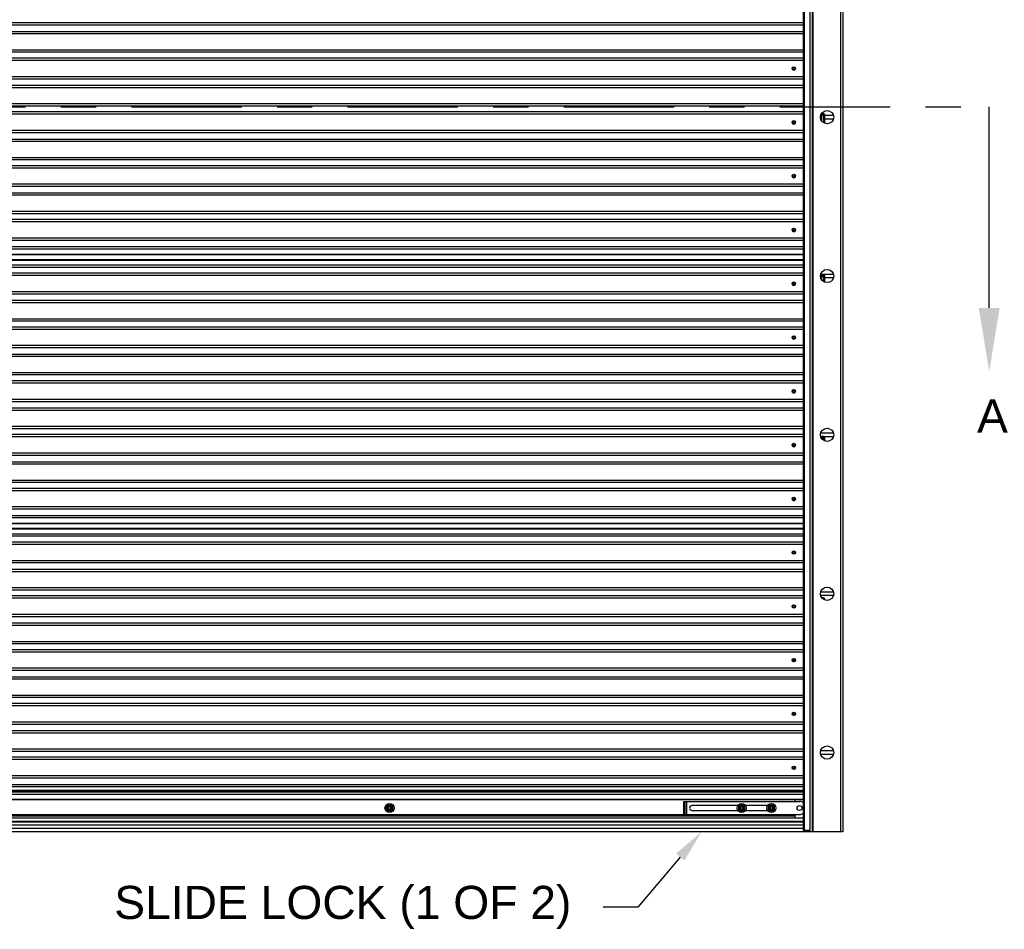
# Model space of a CAD drawing. Header units: inches. Extents: x 170 to 197.4, y 234.4 to 247.7.
# Tile 7 of 21: x 179.3 to 182.1, y 239.6 to 242.2. Entities that reach past the tile are written whole.
import ezdxf
from ezdxf import colors
from ezdxf.entities.mleader import LeaderData, LeaderLine
from ezdxf.math import Vec2, Vec3

# ---------------------------------------------------------------- set-up
doc = ezdxf.new("R2010")
doc.units = ezdxf.units.IN
doc.header["$LTSCALE"] = 0.25
doc.header["$MEASUREMENT"] = 0
doc.linetypes.add('CENTER', pattern=[2, 1.25, -0.25, 0.25, -0.25])
for name, color, linetype in [('780CD', 7, 'Continuous'), ('ANNOTATIONS', 1, 'Continuous'), ('SECTION CUTS', 6, 'CENTER')]:
    doc.layers.add(name, color=color, linetype=linetype)
doc.styles.add('ARIAL', font='arial.ttf', dxfattribs={"height": 0.09375})
doc.styles.get("Standard").update_dxf_attribs({"font": 'romans.shx'})

msp = doc.modelspace()

# ---------------------------------------------------------------- linework, layer by layer
at = {"layer": '780CD', "linetype": 'Continuous'}
for p, q in [((181.62906, 244.5416), (181.62906, 239.90388)), ((181.62343, 239.90388), (181.62343, 244.49294)), ((181.5174, 239.90782), (181.5174, 244.31107)), ((181.5204, 239.90782), (181.5204, 244.31107)), ((181.53522, 244.31107), (181.53522, 239.90782)), ((181.54346, 239.90388), (181.54346, 244.31107)), ((181.54515, 239.90388), (181.54515, 244.31107)), ((181.5174, 242.19595), (177.00934, 242.19595)), ((181.5174, 242.18943), (177.00934, 242.18943)), ((177.00934, 242.17182), (181.5174, 242.17182)), ((177.00934, 242.16572), (181.5174, 242.16572)), ((177.00934, 242.11977), (181.5174, 242.11977)), ((177.00934, 242.11367), (181.5174, 242.11367)), ((181.5174, 242.09606), (177.00934, 242.09606)), ((181.5174, 242.08954), (177.00934, 242.08954)), ((181.5174, 242.04355), (177.00934, 242.04355)), ((181.5174, 242.03703), (177.00934, 242.03703)), ((177.00934, 242.01942), (181.5174, 242.01942)), ((177.00934, 242.01332), (181.5174, 242.01332)), ((177.00934, 241.96737), (181.5174, 241.96737)), ((177.00934, 241.96127), (181.5174, 241.96127)), ((181.5174, 241.94366), (177.00934, 241.94366)), ((181.5174, 241.93714), (177.00934, 241.93714)), ((181.56695, 241.93538), (181.57118, 241.93538)), ((181.56736, 241.93633), (181.5742, 241.93633)), ((181.56796, 241.93765), (181.57561, 241.93765)), ((181.57375, 241.93825), (181.56832, 241.93825)), ((181.57375, 241.9389), (181.56871, 241.9389)), ((181.57375, 241.93825), (181.57375, 241.9389)), ((181.5742, 241.93633), (181.5742, 241.91325)), ((181.57561, 241.93765), (181.57599, 241.9383)), ((181.5775, 241.9344), (181.57825, 241.9344)), ((181.5775, 241.91152), (181.5775, 241.9344)), ((181.57825, 241.91124), (181.57825, 241.9344)), ((181.57825, 241.93432), (181.60244, 241.93432)), ((181.56903, 241.92696), (181.5659, 241.92686)), ((181.56903, 241.92696), (181.56859, 241.93222)), ((181.56928, 241.91901), (181.56864, 241.91899)), ((181.56928, 241.91901), (181.56999, 241.91901)), ((181.56928, 241.918), (181.56928, 241.91901)), ((181.56977, 241.92639), (181.56933, 241.93165)), ((181.56999, 241.91709), (181.56999, 241.91901)), ((181.60244, 241.92344), (181.57825, 241.92344)), ((181.5174, 241.89115), (177.00934, 241.89115)), ((181.5174, 241.88463), (177.00934, 241.88463)), ((177.00934, 241.86702), (181.5174, 241.86702)), ((177.00934, 241.86092), (181.5174, 241.86092)), ((177.00934, 241.81497), (181.5174, 241.81497)), ((177.00934, 241.80887), (181.5174, 241.80887)), ((181.5174, 241.79126), (177.00934, 241.79126)), ((181.5174, 241.78474), (177.00934, 241.78474)), ((181.5174, 241.73875), (177.00934, 241.73875)), ((181.5174, 241.73223), (177.00934, 241.73223)), ((177.00934, 241.71462), (181.5174, 241.71462)), ((177.00934, 241.70852), (181.5174, 241.70852)), ((177.00934, 241.66257), (181.5174, 241.66257)), ((177.00934, 241.65647), (181.5174, 241.65647)), ((181.5174, 241.63886), (177.00934, 241.63886)), ((181.5174, 241.63234), (177.00934, 241.63234)), ((181.5174, 241.58635), (177.00934, 241.58635)), ((181.5174, 241.57983), (177.00934, 241.57983)), ((177.00934, 241.56222), (181.5174, 241.56222)), ((177.00934, 241.55612), (181.5174, 241.55612)), ((177.00934, 241.54081), (181.5174, 241.54081)), ((177.00934, 241.53991), (181.5174, 241.53991)), ((177.00934, 241.52592), (181.5174, 241.52592)), ((177.00934, 241.52472), (181.5174, 241.52472)), ((177.00934, 241.52412), (181.5174, 241.52412)), ((177.00934, 241.51045), (181.5174, 241.51045)), ((177.00934, 241.50435), (181.5174, 241.50435)), ((181.5174, 241.48674), (177.00934, 241.48674)), ((181.5174, 241.48022), (177.00934, 241.48022)), ((181.56579, 241.47913), (181.5742, 241.47913)), ((181.56582, 241.47818), (181.57118, 241.47818)), ((181.56587, 241.48045), (181.57561, 241.48045)), ((181.56662, 241.48432), (181.60244, 241.48432)), ((181.57375, 241.4817), (181.56662, 241.4817)), ((181.56662, 241.48105), (181.56662, 241.4817)), ((181.57375, 241.48105), (181.56662, 241.48105)), ((181.56903, 241.46976), (181.56819, 241.46974)), ((181.56903, 241.46976), (181.56859, 241.47502)), ((181.56977, 241.46919), (181.56933, 241.47445)), ((181.57375, 241.48105), (181.57375, 241.4817)), ((181.5742, 241.47913), (181.5742, 241.46325)), ((181.57561, 241.48045), (181.57599, 241.4811)), ((181.5775, 241.4772), (181.57825, 241.4772)), ((181.5775, 241.46152), (181.5775, 241.4772)), ((181.57825, 241.46124), (181.57825, 241.4772)), ((181.60244, 241.47344), (181.57825, 241.47344)), ((181.5174, 241.43423), (177.00934, 241.43423)), ((181.5174, 241.42771), (177.00934, 241.42771)), ((177.00934, 241.4101), (181.5174, 241.4101)), ((177.00934, 241.404), (181.5174, 241.404)), ((177.00934, 241.35805), (181.5174, 241.35805)), ((177.00934, 241.35195), (181.5174, 241.35195)), ((181.5174, 241.33434), (177.00934, 241.33434)), ((181.5174, 241.32782), (177.00934, 241.32782)), ((181.5174, 241.28183), (177.00934, 241.28183)), ((181.5174, 241.27531), (177.00934, 241.27531)), ((177.00934, 241.2577), (181.5174, 241.2577)), ((177.00934, 241.2516), (181.5174, 241.2516)), ((177.00934, 241.20565), (181.5174, 241.20565)), ((177.00934, 241.19955), (181.5174, 241.19955)), ((181.5174, 241.18194), (177.00934, 241.18194)), ((181.5174, 241.17542), (177.00934, 241.17542)), ((181.5174, 241.12943), (177.00934, 241.12943)), ((181.5174, 241.12291), (177.00934, 241.12291)), ((177.00934, 241.1053), (181.5174, 241.1053)), ((177.00934, 241.0992), (181.5174, 241.0992)), ((177.00934, 241.05325), (181.5174, 241.05325)), ((177.00934, 241.04715), (181.5174, 241.04715)), ((181.5174, 241.02954), (177.00934, 241.02954)), ((181.5174, 241.02302), (177.00934, 241.02302)), ((181.56662, 241.03432), (181.60244, 241.03432)), ((181.57375, 241.0245), (181.56662, 241.0245)), ((181.56662, 241.02385), (181.56662, 241.0245)), ((181.57375, 241.02385), (181.56662, 241.02385)), ((181.56668, 241.02325), (181.57561, 241.02325)), ((181.56713, 241.02193), (181.5742, 241.02193)), ((181.56756, 241.02098), (181.57118, 241.02098)), ((181.57375, 241.02385), (181.57375, 241.0245)), ((181.5742, 241.02193), (181.5742, 241.01325)), ((181.57561, 241.02325), (181.57599, 241.0239)), ((181.60244, 241.02344), (181.57662, 241.02344)), ((181.5775, 241.02), (181.57825, 241.02)), ((181.5775, 241.01152), (181.5775, 241.02)), ((181.57825, 241.01124), (181.57825, 241.02)), ((181.5174, 240.97703), (177.00934, 240.97703)), ((181.5174, 240.97051), (177.00934, 240.97051)), ((177.00934, 240.9529), (181.5174, 240.9529)), ((177.00934, 240.9468), (181.5174, 240.9468)), ((177.00934, 240.90085), (181.5174, 240.90085)), ((177.00934, 240.89475), (181.5174, 240.89475)), ((181.5174, 240.87714), (177.00934, 240.87714)), ((181.5174, 240.87062), (177.00934, 240.87062)), ((181.5174, 240.82463), (177.00934, 240.82463)), ((181.5174, 240.81811), (177.00934, 240.81811)), ((177.00934, 240.8005), (181.5174, 240.8005)), ((177.00934, 240.7944), (181.5174, 240.7944)), ((177.00934, 240.77909), (181.5174, 240.77909)), ((177.00934, 240.77819), (181.5174, 240.77819)), ((177.00934, 240.76421), (181.5174, 240.76421)), ((177.00934, 240.76301), (181.5174, 240.76301)), ((177.00934, 240.76241), (181.5174, 240.76241)), ((177.00934, 240.74873), (181.5174, 240.74873)), ((177.00934, 240.74263), (181.5174, 240.74263)), ((181.5174, 240.72502), (177.00934, 240.72502)), ((181.5174, 240.7185), (177.00934, 240.7185)), ((181.5174, 240.67251), (177.00934, 240.67251)), ((181.5174, 240.66599), (177.00934, 240.66599)), ((177.00934, 240.64838), (181.5174, 240.64838)), ((177.00934, 240.64228), (181.5174, 240.64228)), ((177.00934, 240.59633), (181.5174, 240.59633)), ((177.00934, 240.59023), (181.5174, 240.59023)), ((181.5174, 240.57262), (177.00934, 240.57262)), ((181.5174, 240.5661), (177.00934, 240.5661)), ((181.56662, 240.58432), (181.60244, 240.58432)), ((181.60244, 240.57344), (181.56662, 240.57344)), ((181.57375, 240.5673), (181.56983, 240.5673)), ((181.57375, 240.56665), (181.57034, 240.56665)), ((181.57089, 240.56605), (181.57561, 240.56605)), ((181.57375, 240.56665), (181.57375, 240.5673)), ((181.57561, 240.56605), (181.57599, 240.5667)), ((181.57224, 240.56473), (181.5742, 240.56473)), ((181.5742, 240.56473), (181.5742, 240.56325)), ((181.5775, 240.5628), (181.57825, 240.5628)), ((181.5775, 240.56152), (181.5775, 240.5628)), ((181.57825, 240.56124), (181.57825, 240.5628)), ((181.5174, 240.52011), (177.00934, 240.52011)), ((181.5174, 240.51359), (177.00934, 240.51359)), ((177.00934, 240.49598), (181.5174, 240.49598)), ((177.00934, 240.48988), (181.5174, 240.48988)), ((177.00934, 240.44393), (181.5174, 240.44393)), ((177.00934, 240.43783), (181.5174, 240.43783)), ((181.5174, 240.42022), (177.00934, 240.42022)), ((181.5174, 240.4137), (177.00934, 240.4137)), ((181.5174, 240.36771), (177.00934, 240.36771)), ((181.5174, 240.36119), (177.00934, 240.36119)), ((177.00934, 240.34358), (181.5174, 240.34358)), ((177.00934, 240.33748), (181.5174, 240.33748)), ((177.00934, 240.29153), (181.5174, 240.29153)), ((177.00934, 240.28543), (181.5174, 240.28543)), ((181.5174, 240.26782), (177.00934, 240.26782)), ((181.5174, 240.2613), (177.00934, 240.2613)), ((181.5174, 240.21531), (177.00934, 240.21531)), ((181.5174, 240.20879), (177.00934, 240.20879)), ((177.00934, 240.19118), (181.5174, 240.19118)), ((177.00934, 240.18508), (181.5174, 240.18508)), ((177.00934, 240.13913), (181.5174, 240.13913)), ((177.00934, 240.13303), (181.5174, 240.13303)), ((181.56662, 240.13432), (181.60244, 240.13432)), ((181.60244, 240.12344), (181.56662, 240.12344)), ((181.5174, 240.11542), (177.00934, 240.11542)), ((181.5174, 240.1089), (177.00934, 240.1089)), ((181.5174, 240.06291), (177.00934, 240.06291)), ((181.5174, 240.05639), (177.00934, 240.05639)), ((177.00934, 240.03878), (181.5174, 240.03878)), ((177.00934, 240.03268), (181.5174, 240.03268)), ((181.5174, 240.02124), (177.00934, 240.02124)), ((181.5174, 240.02011), (177.00934, 240.02011)), ((181.5174, 240.0167), (177.00934, 240.0167)), ((181.5174, 240.01641), (177.00934, 240.01641)), ((177.00934, 240.01095), (181.5174, 240.01095)), ((177.00934, 240.01066), (181.5174, 240.01066)), ((181.5174, 239.99547), (177.00934, 239.99547)), ((181.5174, 239.99454), (177.00934, 239.99454)), ((180.33648, 239.97658), (180.34468, 239.98132)), ((180.34468, 239.98132), (180.35288, 239.97658)), ((181.1785, 239.9906), (181.50662, 239.9906)), ((181.1785, 239.9531), (181.1785, 239.9906)), ((181.1785, 239.98572), (181.18255, 239.98572)), ((181.18255, 239.9531), (181.18255, 239.9906)), ((181.18723, 239.9531), (181.18723, 239.9906)), ((181.33417, 239.97658), (181.34237, 239.98132)), ((181.34237, 239.98132), (181.35057, 239.97658)), ((181.41855, 239.97658), (181.42675, 239.98132)), ((181.42675, 239.98132), (181.43495, 239.97658)), ((181.49387, 239.9906), (181.49387, 239.99454)), ((177.01862, 239.9531), (181.50662, 239.9531)), ((180.33648, 239.96712), (180.33648, 239.97658)), ((180.34468, 239.96238), (180.33648, 239.96712)), ((180.35288, 239.96712), (180.34468, 239.96238)), ((180.35288, 239.97658), (180.35288, 239.96712)), ((181.18255, 239.95779), (181.1785, 239.95779)), ((181.33163, 239.97897), (181.20175, 239.97897)), ((181.20175, 239.96472), (181.33163, 239.96472)), ((181.33417, 239.96712), (181.33417, 239.97658)), ((181.34237, 239.96238), (181.33417, 239.96712)), ((181.35057, 239.96712), (181.34237, 239.96238)), ((181.35057, 239.97658), (181.35057, 239.96712)), ((181.41601, 239.97897), (181.35311, 239.97897)), ((181.35311, 239.96472), (181.41601, 239.96472)), ((181.41855, 239.96712), (181.41855, 239.97658)), ((181.42675, 239.96238), (181.41855, 239.96712)), ((181.43495, 239.96712), (181.42675, 239.96238)), ((181.43495, 239.97658), (181.43495, 239.96712)), ((181.49387, 239.94372), (181.49387, 239.9531)), ((177.00934, 239.94372), (181.5174, 239.94372)), ((181.5174, 239.9426), (177.00934, 239.9426)), ((181.5174, 239.93322), (177.00934, 239.93322)), ((181.5174, 239.93274), (177.00934, 239.93274)), ((181.5174, 239.93219), (177.00934, 239.93219)), ((181.49387, 239.94841), (177.03137, 239.94841)), ((181.5174, 239.9231), (177.00934, 239.9231)), ((181.5174, 239.91373), (177.00934, 239.91373)), ((181.5189, 239.90435), (177.00934, 239.90435)), ((181.53522, 239.90782), (181.5174, 239.90782)), ((181.62906, 239.90388), (181.5174, 239.90388)), ((181.5189, 239.90388), (181.5189, 239.90782)), ((181.52453, 239.90388), (181.52453, 239.90782)), ((181.53371, 239.90388), (181.53371, 239.90782)), ((181.53455, 239.90388), (181.53455, 239.90782))]:
    msp.add_line(p, q, dxfattribs=at)
for centre, radius in [((181.49031, 242.06711), 0.00469), ((181.49031, 242.06711), 0.00293), ((181.58453, 241.92888), 0.01875), ((181.49031, 241.91471), 0.00469), ((181.49031, 241.91471), 0.00293), ((181.49031, 241.76231), 0.00469), ((181.49031, 241.76231), 0.00293), ((181.49031, 241.60991), 0.00469), ((181.49031, 241.60991), 0.00293), ((181.58453, 241.47888), 0.01875), ((181.49031, 241.45751), 0.00469), ((181.49031, 241.45751), 0.00293), ((181.49031, 241.30511), 0.00469), ((181.49031, 241.30511), 0.00293), ((181.49031, 241.15271), 0.00469), ((181.49031, 241.15271), 0.00293), ((181.58453, 241.02888), 0.01875), ((181.49031, 241.00031), 0.00469), ((181.49031, 241.00031), 0.00293), ((181.49031, 240.84791), 0.00469), ((181.49031, 240.84791), 0.00293), ((181.49031, 240.69551), 0.00476), ((181.49031, 240.69551), 0.00469), ((181.49031, 240.69551), 0.00293), ((181.58453, 240.57888), 0.01875), ((181.49031, 240.54311), 0.00476), ((181.49031, 240.54311), 0.00469), ((181.49031, 240.54311), 0.00293), ((181.49031, 240.39071), 0.00476), ((181.49031, 240.39071), 0.00469), ((181.49031, 240.39071), 0.00293), ((181.49031, 240.23831), 0.00476), ((181.49031, 240.23831), 0.00469), ((181.49031, 240.23831), 0.00293), ((181.58453, 240.12888), 0.01875), ((181.49031, 240.08591), 0.00476), ((181.49031, 240.08591), 0.00469), ((181.49031, 240.08591), 0.00293), ((180.34468, 239.97185), 0.0129), ((180.34468, 239.97185), 0.00816), ((181.34237, 239.97185), 0.0129), ((181.34237, 239.97185), 0.00816), ((181.42675, 239.97185), 0.0129), ((181.42675, 239.97185), 0.00816), ((180.34468, 239.97185), 0.00527), ((180.34468, 239.97185), 0.00469), ((180.34468, 239.97185), 0.00394), ((181.34237, 239.97185), 0.00527), ((181.34237, 239.97185), 0.00469), ((181.34237, 239.97185), 0.00394), ((181.42675, 239.97185), 0.00527), ((181.42675, 239.97185), 0.00469), ((181.42675, 239.97185), 0.00394), ((181.50662, 239.97185), 0.00713)]:
    msp.add_circle(centre, radius, dxfattribs=at)
for centre, radius, start, end in [((181.49031, 242.06654), 0.00476, 168.95891, 11.02029), ((181.49031, 242.06711), 0.00497, 201.17302, 338.77515), ((181.57375, 241.9344), 0.0045, 0, 90), ((181.57375, 241.9344), 0.00375, 0, 60.12996), ((181.49031, 241.91414), 0.00476, 168.95891, 11.02029), ((181.49031, 241.91471), 0.00497, 201.17302, 338.77515), ((181.49031, 241.76174), 0.00476, 168.95891, 11.02029), ((181.49031, 241.76231), 0.00497, 201.17302, 338.77515), ((181.49031, 241.60934), 0.00476, 168.95891, 11.02029), ((181.49031, 241.60991), 0.00497, 201.17302, 338.77515), ((181.57375, 241.4772), 0.0045, 0, 90), ((181.57375, 241.4772), 0.00375, 0, 60.12996), ((181.49031, 241.45722), 0.00476, 162.80914, 17.17233), ((181.49031, 241.45751), 0.00497, 224.02889, 315.96366), ((181.49031, 241.30482), 0.00476, 162.80914, 17.17233), ((181.49031, 241.30511), 0.00497, 224.02889, 315.96366), ((181.49031, 241.15242), 0.00476, 162.80914, 17.17233), ((181.49031, 241.15271), 0.00497, 224.02889, 315.96366), ((181.57375, 241.02), 0.0045, 0, 90), ((181.57375, 241.02), 0.00375, 0, 60.12996), ((181.49031, 241.00002), 0.00476, 162.80914, 17.17233), ((181.49031, 241.00031), 0.00497, 224.02889, 315.96366), ((181.49031, 240.84762), 0.00476, 162.80914, 17.17233), ((181.49031, 240.84791), 0.00497, 224.02889, 315.96366), ((181.57375, 240.5628), 0.0045, 0, 90), ((181.57375, 240.5628), 0.00375, 0, 60.12996), ((181.50662, 239.97185), 0.01875, 54.81605, 90), ((181.20175, 239.97185), 0.00713, 90, 270), ((181.50662, 239.97185), 0.01875, 270, 305.18395)]:
    msp.add_arc(centre, radius, start, end, dxfattribs=at)
for points in [[(181.56859, 241.93222), (181.56866, 241.93299), (181.569, 241.93374), (181.56957, 241.9344), (181.57031, 241.93495), (181.57118, 241.93538)], [(181.56933, 241.93177), (181.5694, 241.93236), (181.56969, 241.9331), (181.57018, 241.93376), (181.57083, 241.93431), (181.57159, 241.93474)], [(181.57118, 241.93538), (181.57159, 241.93548), (181.57205, 241.93561), (181.57256, 241.93577), (181.57312, 241.93596), (181.57367, 241.93615), (181.5742, 241.93633)], [(181.57118, 241.93538), (181.57135, 241.93522), (181.57149, 241.935), (181.57159, 241.93474)], [(181.57159, 241.93474), (181.57194, 241.93492), (181.57234, 241.93514), (181.57278, 241.9354), (181.57326, 241.93571), (181.57374, 241.93602), (181.5742, 241.93633)], [(181.57561, 241.93765), (181.57501, 241.93798), (181.57438, 241.93818), (181.57375, 241.93825)], [(181.56859, 241.93222), (181.56888, 241.93218), (181.56912, 241.93204), (181.56928, 241.93183), (181.56931, 241.93176)], [(181.56903, 241.92696), (181.56932, 241.92692), (181.56956, 241.92679), (181.56972, 241.92658), (181.56977, 241.92639)], [(181.56928, 241.91901), (181.56927, 241.91962), (181.56927, 241.92027), (181.56926, 241.92097), (181.56925, 241.92171), (181.56923, 241.92251), (181.56921, 241.92337), (181.56918, 241.92426), (181.56914, 241.92519), (181.56909, 241.9261), (181.56903, 241.92696)], [(181.56931, 241.93176), (181.56933, 241.93165)], [(181.56933, 241.93165), (181.56933, 241.93175), (181.56933, 241.93177)], [(181.56999, 241.91901), (181.56998, 241.92062), (181.56995, 241.92236), (181.56991, 241.92397), (181.56984, 241.92536), (181.56977, 241.92639)], [(181.56662, 241.48105), (181.56598, 241.48107), (181.56591, 241.48108)], [(181.5664, 241.4817), (181.56602, 241.48172)], [(181.56662, 241.4817), (181.5664, 241.4817)], [(181.56859, 241.47502), (181.56866, 241.47579), (181.569, 241.47654), (181.56957, 241.4772), (181.57031, 241.47775), (181.57118, 241.47818)], [(181.56859, 241.47502), (181.56888, 241.47498), (181.56912, 241.47484), (181.56928, 241.47463), (181.56931, 241.47456)], [(181.56903, 241.46976), (181.56932, 241.46972), (181.56956, 241.46959), (181.56972, 241.46938), (181.56977, 241.46919)], [(181.56913, 241.46819), (181.56909, 241.4689), (181.56903, 241.46976)], [(181.56931, 241.47456), (181.56933, 241.47445)], [(181.56933, 241.47457), (181.5694, 241.47516), (181.56969, 241.4759), (181.57018, 241.47656), (181.57083, 241.47711), (181.57159, 241.47754)], [(181.56933, 241.47445), (181.56933, 241.47455), (181.56933, 241.47457)], [(181.56989, 241.46722), (181.56984, 241.46816), (181.56977, 241.46919)], [(181.57118, 241.47818), (181.57159, 241.47828), (181.57205, 241.47841), (181.57256, 241.47857), (181.57312, 241.47876), (181.57367, 241.47895), (181.5742, 241.47913)], [(181.57118, 241.47818), (181.57135, 241.47802), (181.57149, 241.4778), (181.57159, 241.47754)], [(181.57159, 241.47754), (181.57194, 241.47772), (181.57234, 241.47794), (181.57278, 241.4782), (181.57326, 241.47851), (181.57374, 241.47882), (181.5742, 241.47913)], [(181.57561, 241.48045), (181.57501, 241.48078), (181.57438, 241.48098), (181.57375, 241.48105)], [(181.5664, 241.0245), (181.5663, 241.0245)], [(181.56662, 241.0245), (181.5664, 241.0245)], [(181.56662, 241.02385), (181.56649, 241.02385)], [(181.56873, 241.01881), (181.569, 241.01934), (181.56957, 241.02), (181.57031, 241.02055), (181.57118, 241.02098)], [(181.56938, 241.01786), (181.5694, 241.01796), (181.56969, 241.0187), (181.57018, 241.01936), (181.57083, 241.01991), (181.57159, 241.02034)], [(181.57118, 241.02098), (181.57159, 241.02108), (181.57205, 241.02121), (181.57256, 241.02137), (181.57312, 241.02156), (181.57367, 241.02175), (181.5742, 241.02193)], [(181.57118, 241.02098), (181.57135, 241.02082), (181.57149, 241.0206), (181.57159, 241.02034)], [(181.57159, 241.02034), (181.57194, 241.02052), (181.57234, 241.02074), (181.57278, 241.021), (181.57326, 241.02131), (181.57374, 241.02162), (181.5742, 241.02193)], [(181.57561, 241.02325), (181.57501, 241.02358), (181.57438, 241.02378), (181.57375, 241.02385)], [(181.57561, 240.56605), (181.57501, 240.56638), (181.57438, 240.56658), (181.57375, 240.56665)], [(181.57284, 240.56426), (181.57312, 240.56436), (181.57367, 240.56455), (181.5742, 240.56473)], [(181.57314, 240.56403), (181.57326, 240.56411), (181.57374, 240.56442), (181.5742, 240.56473)]]:
    msp.add_spline(points, degree=3, dxfattribs=at)
at = {"layer": 'SECTION CUTS'}
msp.add_line((176.55085, 241.95797), (182.04399, 241.95797), dxfattribs=at)

# ---------------------------------------------------------------- texts
at = {"layer": 'SECTION CUTS', "style": 'ARIAL'}
msp.add_text('A', height=0.09375, dxfattribs=at).set_placement((182.00952, 241.03553))

# ---------------------------------------------------------------- leaders
at = {"layer": 'ANNOTATIONS'}
ml = msp.add_multileader_mtext('Standard', dxfattribs=at)
ml.set_content('SLIDE LOCK (1 OF 2)', color=256, style='ARIAL')
ml.set_leader_properties()
ml.build(insert=Vec2(0, 0))
ml.multileader.update_dxf_attribs({"dogleg_length": 0.36, "arrow_head_size": 0.09375})
ctx = ml.context
ctx.base_point, ctx.char_height, ctx.arrow_head_size, ctx.landing_gap_size, ctx.plane_origin = Vec3(179.48507, 239.6906), 0.09375, 0.09375, 0.09, Vec3(179.13028, 239.25737)
ctx.text_align_type = 2
notes = []
notes.append((ctx, [(1, (1, 1, 0), (181.0479, 239.6906), (-1, 0), 0.09796, [(0, [(181.22888, 239.90435)], 0, [])])]))
ctx.mtext.insert, ctx.mtext.width, ctx.mtext.alignment, ctx.mtext.flow_direction = Vec3(180.85994, 239.75125), 1.7447527, 3, 5
at = {"layer": 'SECTION CUTS'}
ml = msp.add_multileader_mtext('Standard', dxfattribs=at)
ml.set_content('', color=256)
ml.set_leader_properties()
ml.build(insert=Vec2(0, 0))
ml.multileader.update_dxf_attribs({"dogleg_length": 0, "arrow_head_size": 0.18})
ctx = ml.context
ctx.base_point, ctx.char_height, ctx.arrow_head_size, ctx.landing_gap_size, ctx.plane_origin = Vec3(182.04399, 241.95797), 0.18, 0.18, 0, Vec3(182.04399, 241.20844)
notes.append((ctx, [(0, (1, 1, 0), (182.04399, 241.95797), (1, 0), 0, [(0, [(182.04399, 241.20844)], 0, [])])]))
ctx.mtext.insert, ctx.mtext.flow_direction = Vec3(182.04399, 242.04797), 5
for ctx, leaders in notes:
    for number, flags, end, landing, length, lines in leaders:
        leader = LeaderData()
        leader.index, (leader.has_last_leader_line, leader.has_dogleg_vector, leader.attachment_direction) = number, flags
        leader.last_leader_point, leader.dogleg_vector, leader.dogleg_length = Vec3(end), Vec3(landing), length
        for number, points, colour, breaks in lines:
            line = LeaderLine()
            line.index, line.vertices, line.color, line.breaks = number, Vec3.list(points), colors.encode_raw_color(colour), breaks
            leader.lines.append(line)
        ctx.leaders.append(leader)

doc.saveas('drawing.dxf')
